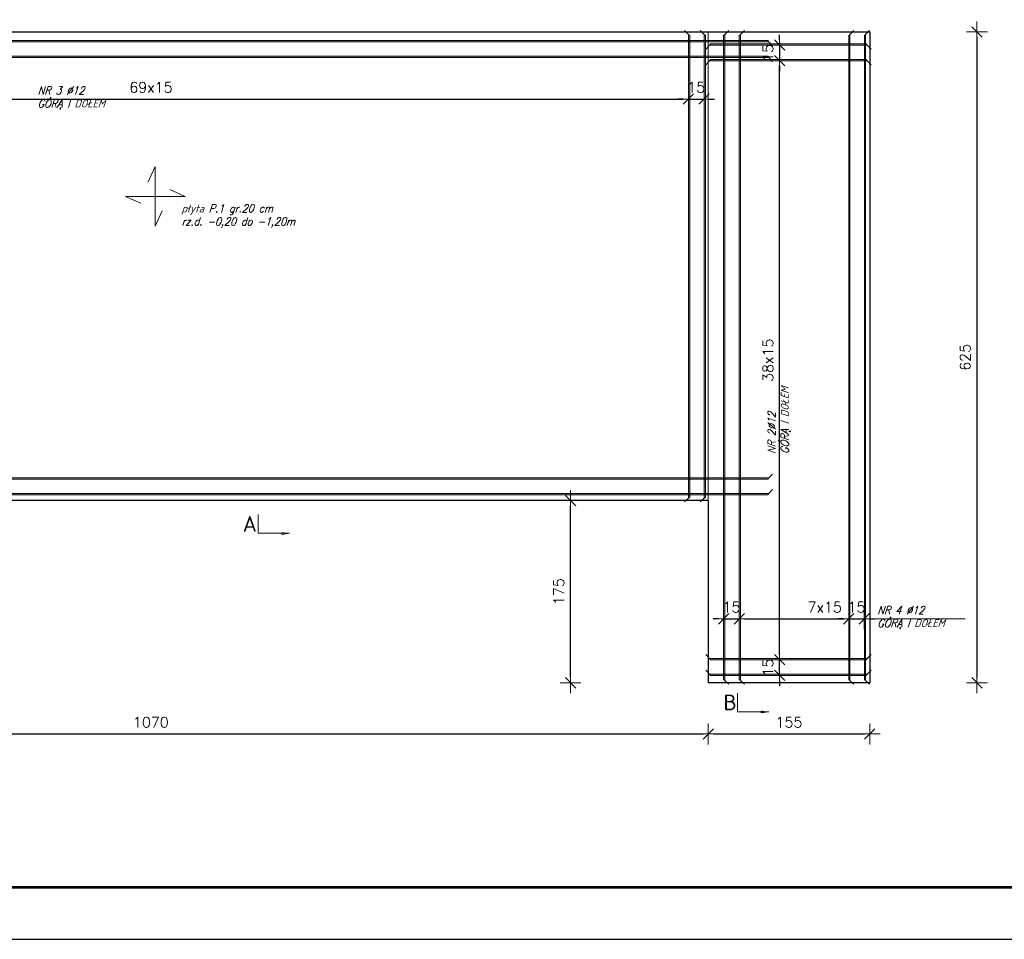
# Model space of a CAD drawing. Extents: x -38192 to -7592, y -6797 to 11837.
# Tile 2 of 9: x -29092 to -19642, y -6797 to 2034. Entities that reach past the tile are written whole.
import ezdxf

# ---------------------------------------------------------------- set-up
doc = ezdxf.new("R2010")
doc.units = 0
doc.header["$LTSCALE"] = 5
doc.header["$MEASUREMENT"] = 0
doc.layers.add('_FORMATKA', color=8, linetype='Continuous', lineweight=15, plot=False)
for name, color, linetype, lineweight in [('_RAMKA', 7, 'Continuous', 35), ('AutoCAD_Structural_Detailing_deskowanie', 2, 'Continuous', 30), ('AutoCAD_Structural_Detailing_kształt pręta', 7, 'Continuous', 13), ('AutoCAD_Structural_Detailing_symbole graficzne', 7, 'Continuous', 13), ('PS_DIM', 4, 'Continuous', 13), ('PS_SOLID', 7, 'Continuous', 30), ('PS_TEXT @ 100', 3, 'Continuous', 13)]:
    doc.layers.add(name, color=color, linetype=linetype, lineweight=lineweight)
doc.styles.add('marta_B', font='isocpeur.ttf')
doc.styles.add('simplex', font='simplex.shx', dxfattribs={"width": 0.9})
doc.styles.add('styl2M', font='simplex.shx')
doc.dimstyles.new('RBCT DIM 50_M', dxfattribs={"dimtxt": 100, "dimasz": 50, "dimexe": 20, "dimexo": 150, "dimgap": 62.5, "dimtad": 1, "dimdec": 1, "dimlfac": 0.1, "dimzin": 9, "dimdsep": 46, "dimtxsty": 'styl2M', "dimblk": 'dimznak', "dimcen": 100, "dimse1": 1, "dimse2": 1, "dimclrd": 8, "dimclre": 8, "dimclrt": 2, "dimadec": 0, "dimazin": 0, "dimtfac": 1, "dimtdec": 1, "dimtix": 1, "dimtmove": 2, "dimatfit": 3, "dimldrblk": 'dimznak', "dimfxl": 5, "dimfxlon": 1, "dimarcsym": 0})

# ---------------------------------------------------------------- blocks, each defined once
blk = doc.blocks.new('dimznak')
at = {"color": 0}
for points in [[(0, 2), (0, -2)], [(-2, 0), (2, 0)]]:
    blk.add_lwpolyline(points, dxfattribs=at)
at = {"color": 3}
blk.add_lwpolyline([(1, 1), (-1, -1)], dxfattribs=at)
blk = doc.blocks.new('*D28')
at = {"layer": 'Defpoints', "color": 0, "ltscale": 10, "transparency": 16777216}
for p in [(-33183.5, -2583.6), (-22483.5, -2583.6), (-22483.5, -4825)]:
    blk.add_point(p, dxfattribs=at)
at = {"layer": 'PS_DIM', "color": 8, "lineweight": -2, "ltscale": 10, "transparency": 16777216}
blk.add_line((-33133.5, -4825), (-22533.5, -4825), dxfattribs=at)
at = {"layer": 'PS_DIM', "color": 8, "lineweight": -2, "ltscale": 10, "transparency": 16777216, "xscale": 50, "yscale": 50, "zscale": 50, "rotation": 180}
blk.add_blockref('dimznak', (-33183.5, -4825), dxfattribs=at)
at = {"layer": 'PS_DIM', "color": 8, "lineweight": -2, "ltscale": 10, "transparency": 16777216, "xscale": 50, "yscale": 50, "zscale": 50}
blk.add_blockref('dimznak', (-22483.5, -4825), dxfattribs=at)
at = {"layer": 'PS_DIM', "color": 2, "ltscale": 10, "transparency": 16777216, "insert": (-27833.5, -4712.5), "char_height": 100, "attachment_point": 5, "style": 'styl2M'}
blk.add_mtext('1070', dxfattribs=at)
blk = doc.blocks.new('*D29')
at = {"layer": 'Defpoints', "color": 0, "ltscale": 10, "transparency": 16777216}
for p in [(-22483.5, -2583.6), (-20933.5, -2583.6), (-20933.5, -4825)]:
    blk.add_point(p, dxfattribs=at)
at = {"layer": 'PS_DIM', "color": 8, "lineweight": -2, "ltscale": 10, "transparency": 16777216}
blk.add_line((-22433.5, -4825), (-20983.5, -4825), dxfattribs=at)
at = {"layer": 'PS_DIM', "color": 8, "lineweight": -2, "ltscale": 10, "transparency": 16777216, "xscale": 50, "yscale": 50, "zscale": 50, "rotation": 180}
blk.add_blockref('dimznak', (-22483.5, -4825), dxfattribs=at)
at = {"layer": 'PS_DIM', "color": 8, "lineweight": -2, "ltscale": 10, "transparency": 16777216, "xscale": 50, "yscale": 50, "zscale": 50}
blk.add_blockref('dimznak', (-20933.5, -4825), dxfattribs=at)
at = {"layer": 'PS_DIM', "color": 2, "ltscale": 10, "transparency": 16777216, "insert": (-21708.5, -4712.5), "char_height": 100, "attachment_point": 5, "style": 'styl2M'}
blk.add_mtext('155', dxfattribs=at)
blk = doc.blocks.new('*D31')
at = {"layer": 'Defpoints', "color": 0, "ltscale": 10, "transparency": 16777216}
for p in [(-22673.3, 1271.7), (-22673.3, 1271.7), (-32991.5, -2553.6)]:
    blk.add_point(p, dxfattribs=at)
at = {"layer": 'PS_DIM', "color": 8, "lineweight": -2, "ltscale": 10, "transparency": 16777216}
blk.add_line((-32941.5, 1271.7), (-22723.3, 1271.7), dxfattribs=at)
at = {"layer": 'PS_DIM', "color": 8, "lineweight": -2, "ltscale": 10, "transparency": 16777216, "xscale": 50, "yscale": 50, "zscale": 50, "rotation": 180}
blk.add_blockref('dimznak', (-32991.5, 1271.7), dxfattribs=at)
at = {"layer": 'PS_DIM', "color": 8, "lineweight": -2, "ltscale": 10, "transparency": 16777216, "xscale": 50, "yscale": 50, "zscale": 50}
blk.add_blockref('dimznak', (-22673.3, 1271.7), dxfattribs=at)
at = {"layer": 'PS_DIM', "color": 2, "ltscale": 10, "transparency": 16777216, "insert": (-27832.4, 1384.2), "char_height": 100, "attachment_point": 5, "style": 'styl2M'}
blk.add_mtext('69x15', dxfattribs=at)
blk = doc.blocks.new('*D32')
at = {"layer": 'Defpoints', "color": 0, "ltscale": 10, "transparency": 16777216}
for p in [(-22673.3, 1271.7), (-22523.3, 1271.7), (-22523.3, 1271.7)]:
    blk.add_point(p, dxfattribs=at)
at = {"layer": 'PS_DIM', "color": 8, "lineweight": -2, "ltscale": 10, "transparency": 16777216}
for p, q in [((-22723.3, 1271.7), (-22773.3, 1271.7)), ((-22673.3, 1271.7), (-22523.3, 1271.7)), ((-22473.3, 1271.7), (-22423.3, 1271.7))]:
    blk.add_line(p, q, dxfattribs=at)
at = {"layer": 'PS_DIM', "color": 8, "lineweight": -2, "ltscale": 10, "transparency": 16777216, "xscale": 50, "yscale": 50, "zscale": 50}
blk.add_blockref('dimznak', (-22673.3, 1271.7), dxfattribs=at)
at = {"layer": 'PS_DIM', "color": 8, "lineweight": -2, "ltscale": 10, "transparency": 16777216, "xscale": 50, "yscale": 50, "zscale": 50, "rotation": 180}
blk.add_blockref('dimznak', (-22523.3, 1271.7), dxfattribs=at)
at = {"layer": 'PS_DIM', "color": 2, "ltscale": 10, "transparency": 16777216, "insert": (-22598.3, 1384.2), "char_height": 100, "attachment_point": 5, "style": 'styl2M'}
blk.add_mtext('15', dxfattribs=at)
blk = doc.blocks.new('*D36')
at = {"layer": 'Defpoints', "color": 0, "ltscale": 10, "transparency": 16777216}
for p in [(-21713.8, 1789.4), (-21798, 1639.4), (-21713.8, 1639.4)]:
    blk.add_point(p, dxfattribs=at)
at = {"layer": 'PS_DIM', "color": 8, "lineweight": -2, "ltscale": 10, "transparency": 16777216}
for p, q in [((-21798, 1839.4), (-21798, 1889.4)), ((-21798, 1789.4), (-21798, 1639.4)), ((-21798, 1589.4), (-21798, 1539.4))]:
    blk.add_line(p, q, dxfattribs=at)
at = {"layer": 'PS_DIM', "color": 8, "lineweight": -2, "ltscale": 10, "transparency": 16777216, "xscale": 50, "yscale": 50, "zscale": 50}
for p, rotation in [((-21798, 1789.4), 270), ((-21798, 1639.4), 90)]:
    blk.add_blockref('dimznak', p, dxfattribs=dict(at, rotation=rotation))
at = {"layer": 'PS_DIM', "color": 2, "ltscale": 10, "transparency": 16777216, "insert": (-21910.5, 1714.4), "char_height": 100, "attachment_point": 5, "rotation": 90, "style": 'styl2M'}
blk.add_mtext('15', dxfattribs=at)
blk = doc.blocks.new('*D37')
at = {"layer": 'Defpoints', "color": 0, "ltscale": 10, "transparency": 16777216}
for p in [(-22185.5, -3719.6), (-22335.5, -4303.6), (-22185.5, -4303.6)]:
    blk.add_point(p, dxfattribs=at)
at = {"layer": 'PS_DIM', "color": 8, "lineweight": -2, "ltscale": 10, "transparency": 16777216}
for p, q in [((-22385.5, -3719.6), (-22435.5, -3719.6)), ((-22335.5, -3719.6), (-22185.5, -3719.6)), ((-22135.5, -3719.6), (-22085.5, -3719.6))]:
    blk.add_line(p, q, dxfattribs=at)
at = {"layer": 'PS_DIM', "color": 8, "lineweight": -2, "ltscale": 10, "transparency": 16777216, "xscale": 50, "yscale": 50, "zscale": 50}
blk.add_blockref('dimznak', (-22335.5, -3719.6), dxfattribs=at)
at = {"layer": 'PS_DIM', "color": 8, "lineweight": -2, "ltscale": 10, "transparency": 16777216, "xscale": 50, "yscale": 50, "zscale": 50, "rotation": 180}
blk.add_blockref('dimznak', (-22185.5, -3719.6), dxfattribs=at)
at = {"layer": 'PS_DIM', "color": 2, "ltscale": 10, "transparency": 16777216, "insert": (-22260.5, -3607.1), "char_height": 100, "attachment_point": 5, "style": 'styl2M'}
blk.add_mtext('15', dxfattribs=at)
blk = doc.blocks.new('*D38')
at = {"layer": 'Defpoints', "color": 0, "ltscale": 10, "transparency": 16777216}
for p in [(-21135.2, -3719.6), (-22185.5, -4303.6), (-21135.2, -4303.6)]:
    blk.add_point(p, dxfattribs=at)
at = {"layer": 'PS_DIM', "color": 8, "lineweight": -2, "ltscale": 10, "transparency": 16777216}
blk.add_line((-22135.5, -3719.6), (-21185.2, -3719.6), dxfattribs=at)
at = {"layer": 'PS_DIM', "color": 8, "lineweight": -2, "ltscale": 10, "transparency": 16777216, "xscale": 50, "yscale": 50, "zscale": 50, "rotation": 180}
blk.add_blockref('dimznak', (-22185.5, -3719.6), dxfattribs=at)
at = {"layer": 'PS_DIM', "color": 8, "lineweight": -2, "ltscale": 10, "transparency": 16777216, "xscale": 50, "yscale": 50, "zscale": 50}
blk.add_blockref('dimznak', (-21135.2, -3719.6), dxfattribs=at)
at = {"layer": 'PS_DIM', "color": 2, "ltscale": 10, "transparency": 16777216, "insert": (-21365.8, -3607.1), "char_height": 100, "attachment_point": 5, "style": 'styl2M'}
blk.add_mtext('7x15', dxfattribs=at)
blk = doc.blocks.new('*D39')
at = {"layer": 'Defpoints', "color": 0, "ltscale": 10, "transparency": 16777216}
for p in [(-20985.2, -3719.6), (-21135.2, -4303.6), (-20985.2, -4303.6)]:
    blk.add_point(p, dxfattribs=at)
at = {"layer": 'PS_DIM', "color": 8, "lineweight": -2, "ltscale": 10, "transparency": 16777216}
for p, q in [((-21185.2, -3719.6), (-21235.2, -3719.6)), ((-21135.2, -3719.6), (-20985.2, -3719.6)), ((-20935.2, -3719.6), (-20885.2, -3719.6))]:
    blk.add_line(p, q, dxfattribs=at)
at = {"layer": 'PS_DIM', "color": 8, "lineweight": -2, "ltscale": 10, "transparency": 16777216, "xscale": 50, "yscale": 50, "zscale": 50}
blk.add_blockref('dimznak', (-21135.2, -3719.6), dxfattribs=at)
at = {"layer": 'PS_DIM', "color": 8, "lineweight": -2, "ltscale": 10, "transparency": 16777216, "xscale": 50, "yscale": 50, "zscale": 50, "rotation": 180}
blk.add_blockref('dimznak', (-20985.2, -3719.6), dxfattribs=at)
at = {"layer": 'PS_DIM', "color": 2, "ltscale": 10, "transparency": 16777216, "insert": (-21060.2, -3607.1), "char_height": 100, "attachment_point": 5, "style": 'styl2M'}
blk.add_mtext('15', dxfattribs=at)
blk = doc.blocks.new('*D40')
at = {"layer": 'Defpoints', "color": 0, "ltscale": 10, "transparency": 16777216}
for p in [(-21798, -4112.6), (-21798, -4112.6), (-20963.5, -4262.6)]:
    blk.add_point(p, dxfattribs=at)
at = {"layer": 'PS_DIM', "color": 8, "lineweight": -2, "ltscale": 10, "transparency": 16777216}
for p, q in [((-21798, -4062.6), (-21798, -4012.6)), ((-21798, -4262.6), (-21798, -4112.6)), ((-21798, -4312.6), (-21798, -4362.6))]:
    blk.add_line(p, q, dxfattribs=at)
at = {"layer": 'PS_DIM', "color": 8, "lineweight": -2, "ltscale": 10, "transparency": 16777216, "xscale": 50, "yscale": 50, "zscale": 50}
for p, rotation in [((-21798, -4112.6), 270), ((-21798, -4262.6), 90)]:
    blk.add_blockref('dimznak', p, dxfattribs=dict(at, rotation=rotation))
at = {"layer": 'PS_DIM', "color": 2, "ltscale": 10, "transparency": 16777216, "insert": (-21910.5, -4187.6), "char_height": 100, "attachment_point": 5, "rotation": 90, "style": 'styl2M'}
blk.add_mtext('15', dxfattribs=at)
blk = doc.blocks.new('*D41')
at = {"layer": 'Defpoints', "color": 0, "ltscale": 10, "transparency": 16777216}
for p in [(-21798, 1639.4), (-21798, 1639.4), (-21798, -4112.6)]:
    blk.add_point(p, dxfattribs=at)
at = {"layer": 'PS_DIM', "color": 8, "lineweight": -2, "ltscale": 10, "transparency": 16777216}
blk.add_line((-21798, -4062.6), (-21798, 1589.4), dxfattribs=at)
at = {"layer": 'PS_DIM', "color": 8, "lineweight": -2, "ltscale": 10, "transparency": 16777216, "xscale": 50, "yscale": 50, "zscale": 50}
for p, rotation in [((-21798, 1639.4), 90), ((-21798, -4112.6), 270)]:
    blk.add_blockref('dimznak', p, dxfattribs=dict(at, rotation=rotation))
at = {"layer": 'PS_DIM', "color": 2, "ltscale": 10, "transparency": 16777216, "insert": (-21910.5, -1236.6), "char_height": 100, "attachment_point": 5, "rotation": 90, "style": 'styl2M'}
blk.add_mtext('38x15', dxfattribs=at)
blk = doc.blocks.new('*U17')
at = {"layer": '_FORMATKA', "lineweight": -3}
blk.add_lwpolyline([(-600, 0), (0, 0), (0, 297), (-600, 297)], close=True, dxfattribs=at)
at = {"layer": '_RAMKA', "lineweight": -3, "const_width": 0.5}
blk.add_lwpolyline([(-570, 10), (-10, 10), (-10, 287), (-570, 287)], close=True, dxfattribs=at)
blk = doc.blocks.new('*D42')
at = {"layer": 'Defpoints', "color": 0, "ltscale": 10, "transparency": 16777216}
for p in [(-20933.5, 1916.4), (-20933.5, -4333.6), (-19904.4, -4333.6)]:
    blk.add_point(p, dxfattribs=at)
at = {"layer": 'PS_DIM', "color": 8, "lineweight": -2, "ltscale": 10, "transparency": 16777216}
blk.add_line((-19904.4, 1866.4), (-19904.4, -4283.6), dxfattribs=at)
at = {"layer": 'PS_DIM', "color": 8, "lineweight": -2, "ltscale": 10, "transparency": 16777216, "xscale": 50, "yscale": 50, "zscale": 50}
for p, rotation in [((-19904.4, 1916.4), 90), ((-19904.4, -4333.6), 270)]:
    blk.add_blockref('dimznak', p, dxfattribs=dict(at, rotation=rotation))
at = {"layer": 'PS_DIM', "color": 2, "ltscale": 10, "transparency": 16777216, "insert": (-20016.9, -1208.6), "char_height": 100, "attachment_point": 5, "rotation": 90, "style": 'styl2M'}
blk.add_mtext('625', dxfattribs=at)
blk = doc.blocks.new('*D43')
at = {"layer": 'Defpoints', "color": 0, "ltscale": 10, "transparency": 16777216}
for p in [(-23804.7, -2583.6), (-22483.5, -2583.6), (-23804.7, -4333.6)]:
    blk.add_point(p, dxfattribs=at)
at = {"layer": 'PS_DIM', "color": 8, "lineweight": -2, "ltscale": 10, "transparency": 16777216}
blk.add_line((-23804.7, -4283.6), (-23804.7, -2633.6), dxfattribs=at)
at = {"layer": 'PS_DIM', "color": 8, "lineweight": -2, "ltscale": 10, "transparency": 16777216, "xscale": 50, "yscale": 50, "zscale": 50}
for p, rotation in [((-23804.7, -2583.6), 90), ((-23804.7, -4333.6), 270)]:
    blk.add_blockref('dimznak', p, dxfattribs=dict(at, rotation=rotation))
at = {"layer": 'PS_DIM', "color": 2, "ltscale": 10, "transparency": 16777216, "insert": (-23917.2, -3458.6), "char_height": 100, "attachment_point": 5, "rotation": 90, "style": 'styl2M'}
blk.add_mtext('175', dxfattribs=at)

msp = doc.modelspace()

# ---------------------------------------------------------------- hatches: boundary and pattern name
at = {"layer": 'AutoCAD_Structural_Detailing_kształt pręta'}
for points in [[(-33153.46, 1821.38), (-33153.46, 1833.38), (-21908.79, 1833.38), (-21908.79, 1821.38)], [(-22661.26, -2553.62), (-22673.26, -2553.62), (-22673.26, 1886.37), (-22661.26, 1886.37)], [(-22511.26, -2553.62), (-22523.26, -2553.62), (-22523.26, 1886.37), (-22511.26, 1886.37)], [(-20963.46, 1801.38), (-20963.46, 1789.38), (-22464.13, 1789.38), (-22464.13, 1801.38)], [(-22323.52, -4303.62), (-22335.52, -4303.62), (-22335.52, 1886.37), (-22323.52, 1886.37)], [(-22173.52, -4303.62), (-22185.52, -4303.62), (-22185.52, 1886.37), (-22173.52, 1886.37)], [(-21123.15, -4303.62), (-21135.15, -4303.62), (-21135.15, 1886.37), (-21123.15, 1886.37)], [(-20973.15, -4303.62), (-20985.15, -4303.62), (-20985.15, 1886.37), (-20973.15, 1886.37)], [(-33153.46, 1671.38), (-33153.46, 1683.38), (-21908.79, 1683.38), (-21908.79, 1671.38)], [(-20963.46, 1651.38), (-20963.46, 1639.38), (-22464.13, 1639.38), (-22464.13, 1651.38)], [(-33153.46, -2378.62), (-33153.46, -2366.62), (-21908.79, -2366.62), (-21908.79, -2378.62)], [(-33153.46, -2528.62), (-33153.46, -2516.62), (-21908.79, -2516.62), (-21908.79, -2528.62)], [(-20963.46, -4100.65), (-20963.46, -4112.65), (-22464.13, -4112.65), (-22464.13, -4100.65)], [(-20963.46, -4250.65), (-20963.46, -4262.65), (-22464.13, -4262.65), (-22464.13, -4250.65)]]:
    msp.add_hatch(color=161, dxfattribs=at).paths.add_polyline_path(points, flags=0)
at = {"layer": 'AutoCAD_Structural_Detailing_symbole graficzne', "linetype": 'Continuous', "lineweight": 0}
for points in [[(-26502.81, -2897.87), (-26577.81, -2897.87), (-26577.81, -2887.18)], [(-21901.48, -4611.98), (-21976.48, -4611.98), (-21976.48, -4601.29)]]:
    msp.add_hatch(color=7, dxfattribs=at).paths.add_polyline_path(points, flags=0)

# ---------------------------------------------------------------- linework, layer by layer
at = {"layer": 'AutoCAD_Structural_Detailing_deskowanie'}
for p, q in [((-22483.46, 1916.37), (-20933.46, 1916.37)), ((-20933.46, 1916.37), (-20933.46, -2583.62)), ((-22483.46, -2583.62), (-22483.46, -4333.62)), ((-20933.46, -2583.62), (-20933.46, -4333.62)), ((-20933.46, -4333.62), (-22483.46, -4333.62))]:
    msp.add_line(p, q, dxfattribs=at)
at = {"layer": 'AutoCAD_Structural_Detailing_deskowanie', "lineweight": 13}
msp.add_line((-22483.46, -2583.62), (-22483.46, 1916.37), dxfattribs=at)
at = {"layer": 'AutoCAD_Structural_Detailing_deskowanie'}
msp.add_lwpolyline([(-22483.46, -2583.62), (-33183.46, -2583.62), (-33183.46, 1916.37), (-20933.46, 1916.37), (-20933.46, -2583.62)], dxfattribs=at)
at = {"layer": 'AutoCAD_Structural_Detailing_kształt pręta', "color": 1, "lineweight": 0}
for p, q in [((-22667.26, 1886.37), (-22711.01, 1930.12)), ((-22517.26, 1886.37), (-22561.01, 1930.12)), ((-22329.52, 1886.37), (-22285.77, 1930.12)), ((-22179.52, 1886.37), (-22135.77, 1930.12)), ((-21129.15, 1886.37), (-21085.4, 1930.12)), ((-20979.15, 1886.37), (-20935.4, 1930.12)), ((-21908.79, 1827.38), (-21865.04, 1783.63)), ((-22464.13, 1795.38), (-22507.88, 1751.63)), ((-20963.46, 1795.38), (-20919.71, 1751.63)), ((-22464.13, 1645.38), (-22507.88, 1601.63)), ((-21908.79, 1677.38), (-21865.04, 1633.63)), ((-20963.46, 1645.38), (-20919.71, 1601.63)), ((-21908.79, -2372.62), (-21865.04, -2328.87)), ((-21908.79, -2522.62), (-21865.04, -2478.87)), ((-22667.26, -2553.62), (-22711.01, -2597.37)), ((-22517.26, -2553.62), (-22561.01, -2597.37)), ((-22464.13, -4106.65), (-22507.88, -4062.9)), ((-20963.46, -4106.65), (-20919.71, -4062.9)), ((-22464.13, -4256.65), (-22507.88, -4212.9)), ((-20963.46, -4256.65), (-20919.71, -4212.9)), ((-22329.52, -4303.62), (-22285.77, -4347.37)), ((-22179.52, -4303.62), (-22135.77, -4347.37)), ((-21129.15, -4303.62), (-21085.4, -4347.37)), ((-20979.15, -4303.62), (-20935.4, -4347.37))]:
    msp.add_line(p, q, dxfattribs=at)
at = {"layer": 'AutoCAD_Structural_Detailing_kształt pręta', "color": 161}
for p, q in [((-33153.46, 1833.38), (-21908.79, 1833.38)), ((-33153.46, 1821.38), (-21908.79, 1821.38)), ((-22673.26, -2553.62), (-22673.26, 1886.37)), ((-22673.26, 1886.37), (-22661.26, 1886.37)), ((-22661.26, -2553.62), (-22661.26, 1886.37)), ((-22523.26, -2553.62), (-22523.26, 1886.37)), ((-22523.26, 1886.37), (-22511.26, 1886.37)), ((-22511.26, -2553.62), (-22511.26, 1886.37)), ((-20963.46, 1801.38), (-22464.13, 1801.38)), ((-22464.13, 1789.38), (-22464.13, 1801.38)), ((-22335.52, -4303.62), (-22335.52, 1886.37)), ((-22335.52, 1886.37), (-22323.52, 1886.37)), ((-22323.52, -4303.62), (-22323.52, 1886.37)), ((-22185.52, -4303.62), (-22185.52, 1886.37)), ((-22185.52, 1886.37), (-22173.52, 1886.37)), ((-22173.52, -4303.62), (-22173.52, 1886.37)), ((-21908.79, 1833.38), (-21908.79, 1821.38)), ((-21135.15, -4303.62), (-21135.15, 1886.37)), ((-21135.15, 1886.37), (-21123.15, 1886.37)), ((-21123.15, -4303.62), (-21123.15, 1886.37)), ((-20985.15, -4303.62), (-20985.15, 1886.37)), ((-20985.15, 1886.37), (-20973.15, 1886.37)), ((-20973.15, -4303.62), (-20973.15, 1886.37)), ((-20963.46, 1789.38), (-20963.46, 1801.38)), ((-20963.46, 1789.38), (-22464.13, 1789.38)), ((-33153.46, 1683.38), (-21908.79, 1683.38)), ((-33153.46, 1671.38), (-21908.79, 1671.38)), ((-20963.46, 1651.38), (-22464.13, 1651.38)), ((-22464.13, 1639.38), (-22464.13, 1651.38)), ((-20963.46, 1639.38), (-22464.13, 1639.38)), ((-21908.79, 1683.38), (-21908.79, 1671.38)), ((-20963.46, 1639.38), (-20963.46, 1651.38)), ((-33153.46, -2366.62), (-21908.79, -2366.62)), ((-33153.46, -2378.62), (-21908.79, -2378.62)), ((-21908.79, -2366.62), (-21908.79, -2378.62)), ((-33153.46, -2516.62), (-21908.79, -2516.62)), ((-33153.46, -2528.62), (-21908.79, -2528.62)), ((-21908.79, -2516.62), (-21908.79, -2528.62)), ((-22673.26, -2553.62), (-22661.26, -2553.62)), ((-22523.26, -2553.62), (-22511.26, -2553.62)), ((-20963.46, -4100.65), (-22464.13, -4100.65)), ((-22464.13, -4112.65), (-22464.13, -4100.65)), ((-20963.46, -4112.65), (-22464.13, -4112.65)), ((-20963.46, -4112.65), (-20963.46, -4100.65)), ((-20963.46, -4250.65), (-22464.13, -4250.65)), ((-22464.13, -4262.65), (-22464.13, -4250.65)), ((-20963.46, -4262.65), (-20963.46, -4250.65)), ((-20963.46, -4262.65), (-22464.13, -4262.65)), ((-22335.52, -4303.62), (-22323.52, -4303.62)), ((-22185.52, -4303.62), (-22173.52, -4303.62)), ((-21135.15, -4303.62), (-21123.15, -4303.62)), ((-20985.15, -4303.62), (-20973.15, -4303.62))]:
    msp.add_line(p, q, dxfattribs=at)
at = {"layer": 'AutoCAD_Structural_Detailing_symbole graficzne', "color": 7, "linetype": 'Continuous', "lineweight": 0}
for p, q in [((-26802.81, -2897.87), (-26802.81, -2717.87)), ((-26502.81, -2897.87), (-26802.81, -2897.87)), ((-26577.81, -2897.87), (-26577.81, -2908.56)), ((-26502.81, -2897.87), (-26577.81, -2908.56)), ((-22201.48, -4611.98), (-22201.48, -4431.98)), ((-21901.48, -4611.98), (-22201.48, -4611.98)), ((-21976.48, -4611.98), (-21976.48, -4622.67)), ((-21901.48, -4611.98), (-21976.48, -4622.67))]:
    msp.add_line(p, q, dxfattribs=at)
at = {"layer": 'PS_DIM', "color": 8, "ltscale": 10}
msp.add_line((-20933.46, -3719.63), (-20017.11, -3719.63), dxfattribs=at)
at = {"layer": 'PS_SOLID', "color": 2, "lineweight": 13}
for p, q in [((-27790.77, 624.75), (-27857.89, 475.57)), ((-27790.77, 50.06), (-27790.77, 624.75)), ((-27503.43, 337.4), (-27652.6, 404.52)), ((-27503.43, 337.4), (-28078.11, 337.4)), ((-28078.11, 337.4), (-27928.94, 270.29)), ((-27790.77, 50.06), (-27723.65, 199.24))]:
    msp.add_line(p, q, dxfattribs=at)

# ---------------------------------------------------------------- block references
at = {"layer": 'PS_DIM', "xscale": 50, "yscale": 50, "zscale": 50}
msp.add_blockref('*U17', (-7891.56, -6796.56), dxfattribs=at)

# ---------------------------------------------------------------- texts
at = {"layer": 'AutoCAD_Structural_Detailing_symbole graficzne', "color": 2, "char_height": 150, "attachment_point": 5, "style": 'marta_B'}
for s, insert in [('A', (-26883.81, -2807.87)), ('B', (-22273.48, -4521.98))]:
    msp.add_mtext(s, dxfattribs=dict(at, insert=insert))
at = {"layer": 'PS_TEXT @ 100', "ltscale": 2, "char_height": 75, "attachment_point": 1, "style": 'simplex'}
for s, insert in [('{\\Q18;NR 3 ∅12\\PGÓRĄ I DOŁEM}', (-28920.04, 1390.96)), ('{\\Q18;płyta P.1 gr.20 cm \\Prz.d. -0,20 do -1,20m}', (-27539.42, 258.53)), ('{\\Q18;NR 4 ∅12\\PGÓRĄ I DOŁEM}', (-20859.39, -3598.6))]:
    msp.add_mtext_dynamic_manual_height_columns(s, width=1590.3085, gutter_width=12741.31, heights=[0], dxfattribs=dict(at, insert=insert))
at = {"layer": 'PS_TEXT @ 100', "ltscale": 2, "insert": (-21911.45, -2136.01), "char_height": 75, "attachment_point": 1, "rotation": 90, "style": 'simplex'}
msp.add_mtext_dynamic_manual_height_columns('{\\Q18;NR 2∅12\\PGÓRĄ I DOŁEM}', width=1590.3085, gutter_width=12741.31, heights=[0], dxfattribs=at)

# ---------------------------------------------------------------- dimensions: what is measured, and where the dimension line sits
at = {"layer": 'PS_DIM', "ltscale": 10}
for base, p1, p2, picture, middle in [((-19904.41, -4333.62), (-20933.46, 1916.37), (-20933.46, -4333.62), '*D42', (-20016.91, -1208.62)), ((-21797.97, 1639.38), (-21713.79, 1789.38), (-21713.79, 1639.38), '*D36', (-21910.47, 1714.38)), ((-23804.69, -2583.62), (-23804.69, -4333.62), (-22483.46, -2583.62), '*D43', (-23917.19, -3458.62)), ((-21797.97, -4112.65), (-20963.46, -4262.65), (-21797.97, -4112.65), '*D40', (-21910.47, -4187.65))]:
    dim = msp.add_linear_dim(base=base, p1=p1, p2=p2, angle=90, dimstyle='RBCT DIM 50_M', dxfattribs=at)
    dim.commit()
    dim.dimension.update_dxf_attribs({"geometry": picture, "text_midpoint": middle})
dim = msp.add_linear_dim(base=(-21797.97, 1639.38), p1=(-21797.97, -4112.65), p2=(-21797.97, 1639.38), angle=90, text='38x15', dimstyle='RBCT DIM 50_M', dxfattribs=at)
dim.commit()
dim.dimension.update_dxf_attribs({"geometry": '*D41', "text_midpoint": (-21910.47, -1236.64)})
dim = msp.add_linear_dim(base=(-22673.26, 1271.74), p1=(-32991.46, -2553.62), p2=(-22673.26, 1271.74), text='69x15', dimstyle='RBCT DIM 50_M', dxfattribs=at)
dim.commit()
dim.dimension.update_dxf_attribs({"geometry": '*D31', "text_midpoint": (-27832.36, 1384.24)})
for base, p1, p2, picture, middle in [((-22523.26, 1271.74), (-22673.26, 1271.74), (-22523.26, 1271.74), '*D32', (-22598.26, 1384.24)), ((-22483.46, -4824.96), (-33183.46, -2583.62), (-22483.46, -2583.62), '*D28', (-27833.46, -4712.46)), ((-20933.46, -4824.96), (-22483.46, -2583.62), (-20933.46, -2583.62), '*D29', (-21708.46, -4712.46)), ((-22185.52, -3719.63), (-22335.52, -4303.62), (-22185.52, -4303.62), '*D37', (-22260.52, -3607.13)), ((-20985.15, -3719.63), (-21135.15, -4303.62), (-20985.15, -4303.62), '*D39', (-21060.15, -3607.13))]:
    dim = msp.add_linear_dim(base=base, p1=p1, p2=p2, dimstyle='RBCT DIM 50_M', dxfattribs=at)
    dim.commit()
    dim.dimension.update_dxf_attribs({"geometry": picture, "text_midpoint": middle})
dim = msp.add_linear_dim(base=(-21135.15, -3719.63), p1=(-22185.52, -4303.62), p2=(-21135.15, -4303.62), text='7x15', dimstyle='RBCT DIM 50_M', dxfattribs=at)
dim.commit()
dim.dimension.update_dxf_attribs({"geometry": '*D38', "text_midpoint": (-21365.79, -3607.13), "dimtype": 128})

doc.saveas('drawing.dxf')
